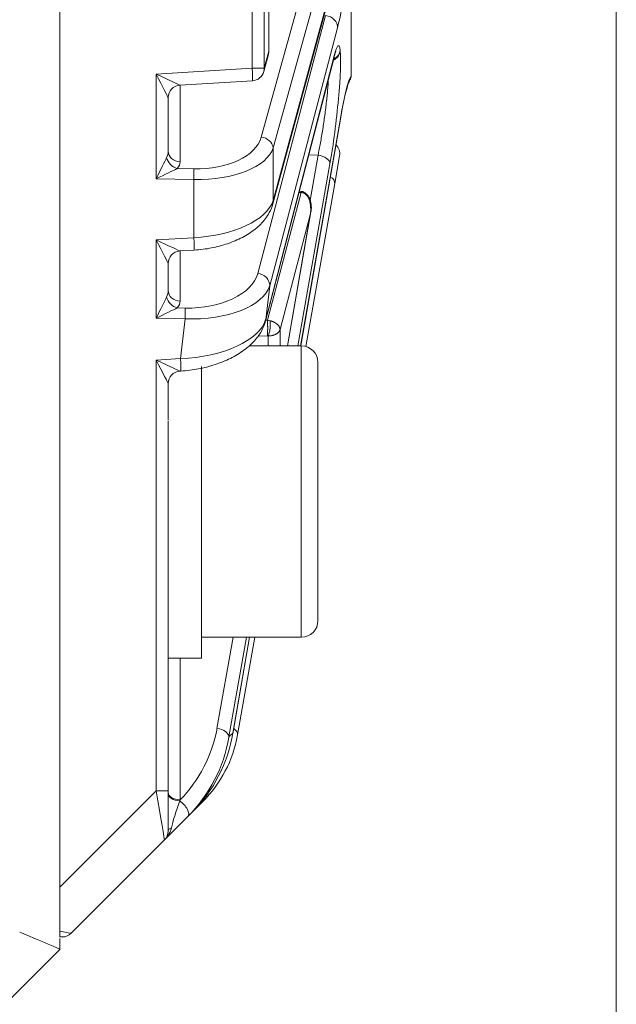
# Model space of a CAD drawing. Header units: millimetres. Extents: x 4 to 836, y 5 to 589.
# Tile 17 of 96: x 249 to 264, y 336 to 360. Entities that reach past the tile are written whole.
import ezdxf

# ---------------------------------------------------------------- set-up
doc = ezdxf.new("R2010")
doc.units = ezdxf.units.MM
doc.layers.add('1', color=7, linetype='Continuous', true_color=0xffffff)

msp = doc.modelspace()

# ---------------------------------------------------------------- linework, layer by layer
at = {"layer": '1', "color": 251, "linetype": 'Continuous', "lineweight": 18}
msp.add_line((263.584, 414.083), (263.584, 292.379), dxfattribs=at)
at = {"layer": '1', "color": 27, "linetype": 'Continuous', "lineweight": 18}
for p, q in [((250.218, 404.671), (250.218, 339.182)), ((255.238, 359.264), (255.238, 390.105)), ((257.218, 361.763), (257.218, 358.699)), ((255.335, 355.597), (256.836, 361.131)), ((255.238, 360.019), (255.242, 360.02)), ((255.116, 358.773), (255.227, 359.185)), ((255.155, 352.775), (256.803, 359.112)), ((253.1, 358.447), (254.844, 358.552)), ((252.818, 358.148), (252.818, 356.865)), ((256.003, 352.184), (256.955, 357.629)), ((256.938, 356.748), (256.82, 356.083)), ((256.82, 356.083), (256.13, 352.168)), ((256.04, 355.895), (255.967, 355.897)), ((255.684, 352.184), (256.239, 355.356)), ((253.1, 354.463), (253.444, 354.484)), ((252.818, 354.164), (252.818, 353.516)), ((253.1, 351.576), (253.122, 351.578)), ((252.818, 351.277), (252.818, 350.406)), ((252.818, 346.962), (252.818, 341.492)), ((254.372, 342.865), (254.777, 345.184)), ((254.899, 345.184), (254.485, 342.836)), ((252.818, 341.492), (252.818, 340.527)), ((253.652, 341.236), (253.394, 340.978)), ((253.291, 340.876), (252.73, 340.314)), ((253.291, 340.876), (253.394, 340.978)), ((252.73, 340.314), (250.488, 338.072)), ((250.218, 338.123), (250.218, 339.182)), ((250.276, 337.984), (250.218, 337.984))]:
    msp.add_line(p, q, dxfattribs=at)
at = {"layer": '1', "color": 27, "linetype": 'Continuous', "lineweight": 13}
for p, q in [((254.837, 358.852), (254.837, 390.516)), ((255.122, 390.516), (255.122, 358.852)), ((255.234, 359.264), (255.234, 390.105)), ((255.056, 357.199), (256.421, 362.122)), ((256.707, 361.862), (255.342, 356.939)), ((255.342, 355.676), (256.843, 361.21)), ((254.971, 353.925), (256.6, 360.117)), ((256.887, 359.822), (255.258, 353.63)), ((255.122, 358.852), (255.234, 359.264)), ((255.162, 352.816), (256.809, 359.152)), ((255.238, 359.264), (255.234, 359.264)), ((256.951, 359.287), (256.954, 359.267)), ((252.528, 358.712), (254.837, 358.852)), ((254.837, 358.852), (255.122, 358.852)), ((252.528, 356.196), (252.528, 358.712)), ((253.107, 358.447), (253.107, 356.605)), ((256.001, 352.184), (256.957, 357.646)), ((255.342, 356.939), (255.342, 355.676)), ((256.194, 356.77), (256.42, 356.765)), ((256.229, 355.682), (256.42, 356.765)), ((256.706, 356.559), (255.935, 352.184)), ((253.037, 356.445), (253.436, 356.437)), ((253.436, 356.177), (252.528, 356.196)), ((253.436, 354.783), (253.436, 356.177)), ((255.202, 352.798), (256.011, 355.87)), ((256.011, 355.87), (255.96, 355.872)), ((256.233, 355.332), (255.507, 352.573)), ((255.682, 352.184), (256.233, 355.332)), ((252.528, 354.728), (253.436, 354.783)), ((252.528, 352.847), (252.528, 354.728)), ((253.107, 354.464), (253.107, 353.256)), ((255.258, 353.63), (255.162, 352.816)), ((253.037, 353.096), (253.227, 353.093)), ((253.227, 352.833), (252.528, 352.847)), ((253.114, 351.877), (253.227, 352.833)), ((255.202, 352.798), (255.161, 352.799)), ((254.971, 352.416), (255.202, 352.423)), ((252.528, 351.842), (253.114, 351.877)), ((252.528, 341.492), (252.528, 351.842)), ((253.992, 342.995), (254.378, 345.184)), ((254.701, 345.184), (254.279, 342.788)), ((254.373, 342.882), (254.776, 345.184)), ((253.107, 344.684), (253.107, 341.278)), ((254.279, 342.788), (254.373, 342.882)), ((250.218, 339.182), (252.528, 341.492)), ((252.818, 341.492), (252.528, 341.492))]:
    msp.add_line(p, q, dxfattribs=at)
at = {"layer": '1', "color": 9, "linetype": 'Continuous', "lineweight": 18}
for p, q in [((256.018, 352.184), (254.764, 352.184)), ((256.418, 345.821), (256.418, 351.784)), ((253.618, 344.684), (253.618, 351.69)), ((252.818, 346.962), (252.818, 350.381)), ((256.418, 345.584), (256.418, 345.821)), ((253.618, 345.184), (256.018, 345.184)), ((252.818, 344.684), (253.618, 344.684))]:
    msp.add_line(p, q, dxfattribs=at)
at = {"layer": '1', "color": 9, "linetype": 'Continuous', "lineweight": 13}
for p, q in [((256.018, 352.184), (256.018, 345.451)), ((256.018, 345.451), (256.018, 345.184))]:
    msp.add_line(p, q, dxfattribs=at)
at = {"layer": '1', "color": 252, "linetype": 'Continuous', "lineweight": 18}
for p, q in [((250.218, 337.943), (250.218, 337.684)), ((250.218, 337.684), (234.439, 321.905)), ((250.218, 337.684), (250.218, 337.684))]:
    msp.add_line(p, q, dxfattribs=at)
at = {"layer": '1', "color": 27, "linetype": 'Continuous', "lineweight": 18}
for centre, start, end in [((254.938, 359.264), 344.8195, 0), ((254.826, 358.852), 273.4613, 344.8195), ((256.642, 356.8), 350, 46.5353), ((252.518, 340.527), 315, 0), ((250.276, 338.284), 270, 315)]:
    msp.add_arc(centre, 0.3, start, end, dxfattribs=at)
at = {"layer": '1', "color": 9, "linetype": 'Continuous', "lineweight": 18}
for centre, start, end in [((256.018, 351.784), 0, 90), ((256.018, 345.584), 270, 0)]:
    msp.add_arc(centre, 0.4, start, end, dxfattribs=at)
at = {"layer": '1', "color": 27, "linetype": 'Continuous', "lineweight": 13}
for centre, major_axis, ratio, start_param, end_param in [((257.034, 361.938), (-0.288, -2.437), 0.082126, 0.528745, 1.512077), ((256.59, 359.857), (-0.29, 0.076), 0.860994, 3.304351, 4.89994), ((256.703, 357.61), (-0.211, -1.785), 0.082126, 2.800054, 3.679471), ((254.938, 359.264), (-0.29, 0.079), 0.85566, 3.141577, 3.448662), ((256.706, 357.59), (-0.211, -1.785), 0.082126, 0.964615, 2.800054), ((256.657, 359.301), (-0.298, -0.033), 0.938275, 1.916775, 2.901006), ((256.654, 359.322), (-0.298, -0.033), 0.938275, 1.948623, 2.901006), ((254.826, 358.852), (0.018, -0.299), 0.034836, 0.00003, 1.568689), ((254.826, 358.852), (-0.29, 0.079), 0.85566, 3.141577, 3.448662), ((252.518, 358.712), (-0.582, 0.265), 0.006798, 3.161599, 4.697489), ((252.518, 358.712), (-0.3, 0.565), 0.014461, 3.168821, 4.704711), ((256.961, 356.259), (-0.288, -2.434), 0.082126, 3.287524, 4.116256), ((253.377, 357.42), (-1.699, 0.103), 0.575947, 1.640483, 3.019293), ((255.045, 356.939), (0.289, -0.08), 0.860317, 0.311912, 1.76983), ((252.518, 356.889), (-0.077, 0.341), 0.850292, 3.964015, 4.453411), ((253.118, 356.865), (-0.3, 0), 0.866025, 0, 1.53589), ((253.366, 357.161), (-2, 0.09), 0.48999, 1.62781, 3.00662), ((256.409, 356.593), (-0.295, 0.052), 0.571797, 3.242222, 4.77757), ((252.518, 356.196), (-0.3, -0.588), 0.014131, 1.578003, 2.624497), ((253.048, 356.705), (-0.217, 0.208), 0.792386, 0.879811, 2.181671), ((252.507, 356.629), (-0.6, 0.036), 0.575947, 2.686977, 3.176372), ((252.518, 356.196), (-0.594, -0.288), 0.006927, 1.585071, 2.631566), ((253.426, 356.177), (0.006, 0.3), 0.034892, 4.713092, 5.759587), ((256.525, 356.135), (0.295, -0.052), 0.571794, 0, 0.982733), ((253.366, 355.762), (-2, -0.09), 0.48999, 1.583595, 2.962406), ((252.518, 354.728), (-0.582, 0.265), 0.006798, 3.161599, 4.697489), ((252.518, 354.728), (-0.3, 0.565), 0.014461, 3.168821, 4.704711), ((253.426, 354.783), (-0.018, 0.299), 0.034836, 3.141623, 4.710282), ((253.283, 354.073), (-1.708, 0.003), 0.574828, 1.539018, 2.992636), ((254.961, 353.665), (-0.29, 0.076), 0.860994, 3.304351, 4.89994), ((252.518, 353.54), (-0.077, 0.341), 0.850292, 3.964015, 4.453411), ((253.118, 353.516), (-0.3, 0), 0.866025, 0, 1.53589), ((253.272, 353.814), (-2.005, 0.062), 0.489581, 1.563175, 3.016794), ((252.518, 352.847), (-0.3, -0.588), 0.014131, 1.578003, 2.624497), ((253.048, 353.356), (-0.217, 0.208), 0.792386, 0.879811, 2.181671), ((252.507, 353.281), (-0.6, 0.036), 0.575947, 2.686977, 3.176372), ((252.518, 352.847), (-0.594, -0.288), 0.006927, 1.585071, 2.631566), ((253.216, 352.833), (0.006, 0.3), 0.034892, 4.713092, 5.759587), ((253.16, 352.863), (-2.02, -0.12), 0.485364, 1.519152, 2.97277), ((254.845, 348.668), (-0.545, -4.61), 0.082126, 2.447796, 2.59085), ((252.518, 351.842), (-0.582, 0.265), 0.006798, 3.161599, 4.697489), ((252.518, 351.842), (-0.3, 0.565), 0.014461, 3.168821, 4.704711), ((253.104, 351.877), (0.018, -0.299), 0.034836, 0.00003, 1.568689), ((251.308, 343.296), (-1.337, -2.643), 0.901585, 1.230352, 1.894666), ((253.982, 342.823), (-0.295, 0.052), 0.571797, 3.242222, 4.77757), ((254.189, 342.888), (0.295, -0.052), 0.571794, 0, 0.912461), ((252.518, 341.516), (-0.212, 1.202), 0.00497, 3.145072, 4.691188), ((253.118, 341.45), (-0.3, 0), 0.573576, 0, 1.53589), ((253.118, 341.42), (-0.3, 0), 0.553924, 0, 1.506347), ((253.118, 341.127), (-0.227, -0.644), 0.089868, 4.54522, 5.683208), ((253.079, 341.088), (-0.212, 0.212), 0.465018, 3.141593, 5.064978), ((253.439, 341.448), (0.212, -0.212), 0.465018, 0, 0.418646), ((252.518, 340.527), (-0.326, -0.326), 0.651474, 1.570796, 2.356194), ((253.118, 340.527), (0.3, 0), 0.392931, 2.392797, 3.141593), ((249.286, 338.284), (-1.202, 0.212), 0.00497, 3.138113, 3.825534)]:
    msp.add_ellipse(centre, major_axis=major_axis, ratio=ratio, start_param=start_param, end_param=end_param, dxfattribs=at)
at = {"layer": '1', "color": 27, "linetype": 'Continuous', "lineweight": 18}
for centre, major_axis, ratio, start_param, end_param in [((256.513, 359.187), (0.29, -0.076), 0.856406, 6.283175, 6.443498), ((253.118, 358.148), (0.3, 0), 0.999461, 1.632317, 3.141593), ((256.66, 357.68), (0.296, -0.052), 0.563651, 6.283165, 6.383127), ((255.045, 355.676), (0.29, -0.079), 0.85566, 6.283169, 6.590254), ((253.118, 354.164), (0.3, 0), 0.999461, 1.632317, 3.141593), ((254.865, 352.851), (0.29, -0.076), 0.856406, 6.283175, 6.443498), ((253.118, 351.277), (0.3, 0), 0.999461, 1.632317, 3.141593), ((251.297, 343.124), (-1.459, -2.915), 0.911203, 1.220494, 1.893387), ((251.415, 343.242), (-1.289, -2.978), 0.912149, 1.161487, 1.83438), ((251.53, 343.357), (0, -3), 1, 0.785398, 1.396263), ((254.076, 342.917), (0.296, -0.052), 0.563651, 6.283165, 6.383127)]:
    msp.add_ellipse(centre, major_axis=major_axis, ratio=ratio, start_param=start_param, end_param=end_param, dxfattribs=at)
at = {"layer": '1', "color": 252, "linetype": 'Continuous', "lineweight": 18}
msp.add_ellipse((249.218, 338.098), major_axis=(-1, 0.414), ratio=0.012344, start_param=3.146706, end_param=4.682596, dxfattribs=at)
at = {"layer": '1', "color": 27, "linetype": 'Continuous', "lineweight": 18}
for points, knots in [([(256.803, 359.112), (256.812, 359.145), (256.829, 359.207), (256.845, 359.25), (256.848, 359.256), (256.848, 359.256)], [0, 0, 0, 0, 0.391034, 0.873263, 1, 1, 1, 1]), ([(257.162, 358.529), (257.171, 358.542), (257.179, 358.555), (257.191, 358.578), (257.194, 358.586), (257.201, 358.602), (257.204, 358.611), (257.211, 358.636), (257.214, 358.653), (257.216, 358.671)], [0, 0, 0, 0, 0.310909, 0.310909, 0.483182, 0.483182, 0.655455, 0.655455, 1, 1, 1, 1]), ([(257.162, 358.529), (257.171, 358.542), (257.179, 358.555), (257.191, 358.578), (257.194, 358.586), (257.201, 358.602), (257.204, 358.611), (257.211, 358.636), (257.214, 358.653), (257.216, 358.671)], [0, 0, 0, 0, 0.310909, 0.310909, 0.483182, 0.483182, 0.655455, 0.655455, 1, 1, 1, 1]), ([(257.216, 358.671), (257.217, 358.674), (257.217, 358.677), (257.217, 358.682), (257.218, 358.685), (257.218, 358.692), (257.218, 358.696), (257.218, 358.699)], [0, 0, 0, 0, 0.25, 0.25, 0.5, 0.5, 1, 1, 1, 1]), ([(257.058, 358.152), (257.08, 358.245), (257.114, 358.386), (257.153, 358.507), (257.17, 358.54), (257.169, 358.54), (257.169, 358.54)], [0, 0, 0, 0, 0.409134, 0.747861, 0.983219, 1, 1, 1, 1]), ([(256.955, 357.629), (256.967, 357.697), (257.001, 357.882), (257.037, 358.068), (257.058, 358.15), (257.058, 358.152)], [0, 0, 0, 0, 0.340056, 0.982607, 1, 1, 1, 1]), ([(256.955, 357.629), (256.967, 357.697), (257.001, 357.882), (257.037, 358.066), (257.057, 358.148), (257.057, 358.149)], [0, 0, 0, 0, 0.343668, 0.993046, 1, 1, 1, 1]), ([(256.011, 355.87), (256.011, 355.872), (256.012, 355.874), (256.013, 355.877), (256.014, 355.88), (256.015, 355.882), (256.016, 355.885), (256.017, 355.887), (256.018, 355.888), (256.019, 355.89), (256.019, 355.891), (256.02, 355.892), (256.021, 355.893), (256.022, 355.894), (256.023, 355.895), (256.023, 355.895), (256.024, 355.895), (256.024, 355.895), (256.025, 355.895)], [0, 0, 0, 0, 0.072018, 0.142763, 0.212236, 0.280437, 0.347368, 0.41303, 0.477424, 0.540551, 0.602412, 0.663009, 0.722342, 0.780412, 0.837221, 0.89277, 0.947059, 1, 1, 1, 1]), ([(256.241, 355.378), (256.256, 355.429), (256.265, 355.53), (256.24, 355.691), (256.175, 355.798), (256.12, 355.854), (256.083, 355.88), (256.063, 355.888), (256.054, 355.89)], [0, 0, 0, 0, 0.322069, 0.604049, 0.802148, 0.907815, 0.957114, 1, 1, 1, 1]), ([(253.444, 354.484), (253.516, 354.488), (253.725, 354.508), (254.066, 354.574), (254.442, 354.703), (254.778, 354.88), (255.059, 355.106), (255.245, 355.351), (255.314, 355.524), (255.335, 355.597)], [0, 0, 0, 0, 0.077114, 0.224753, 0.377064, 0.5365, 0.704335, 0.879051, 1, 1, 1, 1]), ([(256.233, 355.332), (256.235, 355.343), (256.238, 355.363), (256.241, 355.393), (256.243, 355.417), (256.243, 355.43), (256.244, 355.434)], [0, 0, 0, 0, 0.31926, 0.60926, 0.870001, 1, 1, 1, 1]), ([(256.233, 355.332), (256.235, 355.339), (256.237, 355.346), (256.238, 355.354), (256.238, 355.355), (256.239, 355.356)], [0, 0, 0, 0, 0.875072, 0.875072, 1, 1, 1, 1]), ([(253.122, 351.578), (253.195, 351.582), (253.408, 351.602), (253.758, 351.669), (254.147, 351.797), (254.502, 351.974), (254.805, 352.199), (255.027, 352.457), (255.123, 352.66), (255.152, 352.765), (255.155, 352.775)], [0, 0, 0, 0, 0.072479, 0.21221, 0.357628, 0.510672, 0.671707, 0.839055, 0.983324, 1, 1, 1, 1]), ([(255.202, 352.423), (255.202, 352.424), (255.203, 352.427), (255.203, 352.431), (255.203, 352.435), (255.204, 352.439), (255.204, 352.443), (255.205, 352.448), (255.205, 352.452), (255.205, 352.457), (255.206, 352.462), (255.206, 352.467), (255.206, 352.472), (255.207, 352.477), (255.207, 352.483), (255.207, 352.488), (255.207, 352.494), (255.208, 352.499), (255.208, 352.505), (255.208, 352.51), (255.208, 352.516), (255.208, 352.522), (255.209, 352.528), (255.209, 352.534), (255.209, 352.54), (255.209, 352.546), (255.209, 352.551), (255.209, 352.557), (255.209, 352.563), (255.209, 352.569), (255.21, 352.575), (255.21, 352.581), (255.21, 352.587), (255.21, 352.593), (255.21, 352.599), (255.21, 352.605), (255.21, 352.613), (255.21, 352.623), (255.21, 352.635), (255.21, 352.647), (255.209, 352.659), (255.209, 352.672), (255.209, 352.684), (255.208, 352.696), (255.208, 352.708), (255.208, 352.72), (255.207, 352.731), (255.207, 352.742), (255.206, 352.753), (255.205, 352.763), (255.205, 352.773), (255.204, 352.782), (255.203, 352.79), (255.203, 352.795), (255.202, 352.798)], [0, 0, 0, 0, 0.01571, 0.031336, 0.046877, 0.062333, 0.077705, 0.092994, 0.108197, 0.123317, 0.138353, 0.153305, 0.168173, 0.182957, 0.197657, 0.212274, 0.226807, 0.241256, 0.255622, 0.269905, 0.284105, 0.298221, 0.312254, 0.326204, 0.340071, 0.353855, 0.367557, 0.381175, 0.394711, 0.408164, 0.421535, 0.434823, 0.448029, 0.461152, 0.474194, 0.487153, 0.50003, 0.526623, 0.553564, 0.580855, 0.608496, 0.636488, 0.664832, 0.693528, 0.722576, 0.751978, 0.781735, 0.811846, 0.842313, 0.873135, 0.904315, 0.935852, 0.967747, 1, 1, 1, 1]), ([(250.218, 337.984), (250.218, 337.984), (250.218, 337.985), (250.218, 337.993), (250.218, 338), (250.218, 338.013), (250.218, 338.015), (250.218, 338.022), (250.218, 338.025), (250.218, 338.036), (250.218, 338.044), (250.218, 338.062), (250.218, 338.073), (250.218, 338.096), (250.218, 338.109), (250.218, 338.123)], [0, 0, 0, 0, 0.25, 0.25, 0.5, 0.5, 0.5625, 0.5625, 0.625, 0.625, 0.75, 0.75, 0.875, 0.875, 1, 1, 1, 1])]:
    msp.add_open_spline(points, degree=3, knots=knots, dxfattribs=at)
at = {"layer": '1', "color": 27, "linetype": 'Continuous', "lineweight": 13}
for points, knots in [([(256.42, 356.765), (256.429, 356.812), (256.449, 356.907), (256.478, 357.059), (256.496, 357.166), (256.515, 357.276), (256.524, 357.331), (256.541, 357.442), (256.55, 357.498), (256.566, 357.611), (256.574, 357.667), (256.589, 357.781), (256.597, 357.838), (256.61, 357.949), (256.617, 358.004), (256.629, 358.113), (256.634, 358.166), (256.644, 358.271), (256.654, 358.373), (256.661, 358.468), (256.665, 358.536), (256.667, 358.559), (256.668, 358.586), (256.668, 358.591), (256.669, 358.596)], [0, 0, 0, 0, 0.08611, 0.172221, 0.258331, 0.258331, 0.344442, 0.344442, 0.430552, 0.430552, 0.516662, 0.516662, 0.602773, 0.602773, 0.688883, 0.688883, 0.774994, 0.774994, 0.861104, 0.947214, 0.947214, 0.99027, 0.99027, 1, 1, 1, 1]), ([(256.054, 355.89), (256.051, 355.892), (256.046, 355.891), (256.039, 355.884), (256.034, 355.878), (256.031, 355.873), (256.028, 355.869)], [0, 0, 0, 0, 0.431536, 0.715768, 0.715768, 1, 1, 1, 1]), ([(256.244, 355.434), (256.244, 355.438), (256.244, 355.448), (256.244, 355.465), (256.244, 355.505), (256.24, 355.562), (256.229, 355.627), (256.214, 355.677), (256.199, 355.715), (256.183, 355.749), (256.168, 355.772), (256.158, 355.785), (256.154, 355.791), (256.149, 355.797), (256.144, 355.803), (256.138, 355.809), (256.133, 355.814), (256.128, 355.819), (256.123, 355.824), (256.117, 355.828), (256.112, 355.833), (256.106, 355.837), (256.1, 355.841), (256.095, 355.844), (256.089, 355.848), (256.083, 355.851), (256.077, 355.854), (256.071, 355.856), (256.065, 355.859), (256.059, 355.861), (256.053, 355.863), (256.047, 355.865), (256.041, 355.866), (256.034, 355.868), (256.03, 355.868), (256.028, 355.869)], [0, 0, 0, 0, 0.020549, 0.061498, 0.096523, 0.259742, 0.39785, 0.484547, 0.563817, 0.635864, 0.700961, 0.715897, 0.730555, 0.744943, 0.759066, 0.772931, 0.786547, 0.79992, 0.81306, 0.825973, 0.838671, 0.851162, 0.863457, 0.875565, 0.887499, 0.89927, 0.910889, 0.92237, 0.933726, 0.944969, 0.956114, 0.967175, 0.978166, 0.989103, 1, 1, 1, 1]), ([(255.219, 352.423), (255.23, 352.441), (255.239, 352.467), (255.256, 352.53), (255.263, 352.566), (255.271, 352.638), (255.273, 352.675), (255.271, 352.74), (255.268, 352.768), (255.262, 352.788)], [0, 0, 0, 0, 0.25, 0.25, 0.5, 0.5, 0.75, 0.75, 1, 1, 1, 1]), ([(255.262, 352.788), (255.265, 352.788), (255.27, 352.786), (255.278, 352.784), (255.287, 352.782), (255.295, 352.779), (255.303, 352.777), (255.311, 352.774), (255.319, 352.771), (255.327, 352.768), (255.335, 352.765), (255.343, 352.761), (255.351, 352.758), (255.358, 352.754), (255.366, 352.75), (255.374, 352.746), (255.381, 352.742), (255.388, 352.738), (255.396, 352.733), (255.403, 352.729), (255.41, 352.724), (255.416, 352.719), (255.423, 352.714), (255.429, 352.709), (255.436, 352.704), (255.445, 352.696), (255.456, 352.685), (255.469, 352.67), (255.481, 352.654), (255.488, 352.641), (255.493, 352.632), (255.496, 352.626), (255.498, 352.619), (255.501, 352.612), (255.503, 352.603), (255.505, 352.594), (255.507, 352.584), (255.507, 352.577), (255.507, 352.573)], [0, 0, 0, 0, 0.019022, 0.038178, 0.057471, 0.076904, 0.096482, 0.116208, 0.136084, 0.156116, 0.176305, 0.196655, 0.217169, 0.23785, 0.2587, 0.279724, 0.300923, 0.322301, 0.34386, 0.365602, 0.387531, 0.409648, 0.431957, 0.454458, 0.477156, 0.500051, 0.556365, 0.616825, 0.681452, 0.750266, 0.769412, 0.792006, 0.818049, 0.847542, 0.880483, 0.916873, 0.956712, 1, 1, 1, 1]), ([(255.219, 352.423), (255.233, 352.423), (255.246, 352.423), (255.27, 352.425), (255.281, 352.427), (255.303, 352.43), (255.314, 352.432), (255.329, 352.436), (255.334, 352.437), (255.344, 352.44), (255.349, 352.442), (255.362, 352.446), (255.369, 352.448), (255.384, 352.454), (255.391, 352.457), (255.405, 352.464), (255.411, 352.467), (255.424, 352.475), (255.43, 352.478), (255.441, 352.485), (255.445, 352.489), (255.454, 352.496), (255.459, 352.5), (255.467, 352.507), (255.47, 352.511), (255.478, 352.518), (255.481, 352.522), (255.487, 352.53), (255.489, 352.534), (255.494, 352.542), (255.496, 352.545), (255.5, 352.553), (255.502, 352.557), (255.505, 352.565), (255.506, 352.569), (255.507, 352.573)], [0, 0, 0, 0, 0.080789, 0.080789, 0.161578, 0.161578, 0.242367, 0.242367, 0.282762, 0.282762, 0.323157, 0.323157, 0.385632, 0.385632, 0.448107, 0.448107, 0.510582, 0.510582, 0.573057, 0.573057, 0.627808, 0.627808, 0.682558, 0.682558, 0.737309, 0.737309, 0.792059, 0.792059, 0.844045, 0.844045, 0.89603, 0.89603, 0.948015, 0.948015, 1, 1, 1, 1]), ([(255.219, 352.423), (255.218, 352.423), (255.215, 352.423), (255.211, 352.423), (255.207, 352.423), (255.204, 352.423), (255.202, 352.423)], [0, 0, 0, 0, 0.243864, 0.491348, 0.743168, 1, 1, 1, 1])]:
    msp.add_open_spline(points, degree=3, knots=knots, dxfattribs=at)
for points in [[(256.028, 355.869), (256.022, 355.869), (256.016, 355.87), (256.011, 355.87)], [(255.202, 352.798), (255.222, 352.796), (255.243, 352.793), (255.262, 352.788)], [(255.222, 352.198), (255.222, 352.278), (255.221, 352.353), (255.219, 352.423)], [(253.107, 341.278), (253.105, 341.27), (253.102, 341.262), (253.099, 341.254)]]:
    msp.add_open_spline(points, degree=3, dxfattribs=at)

doc.saveas('drawing.dxf')
